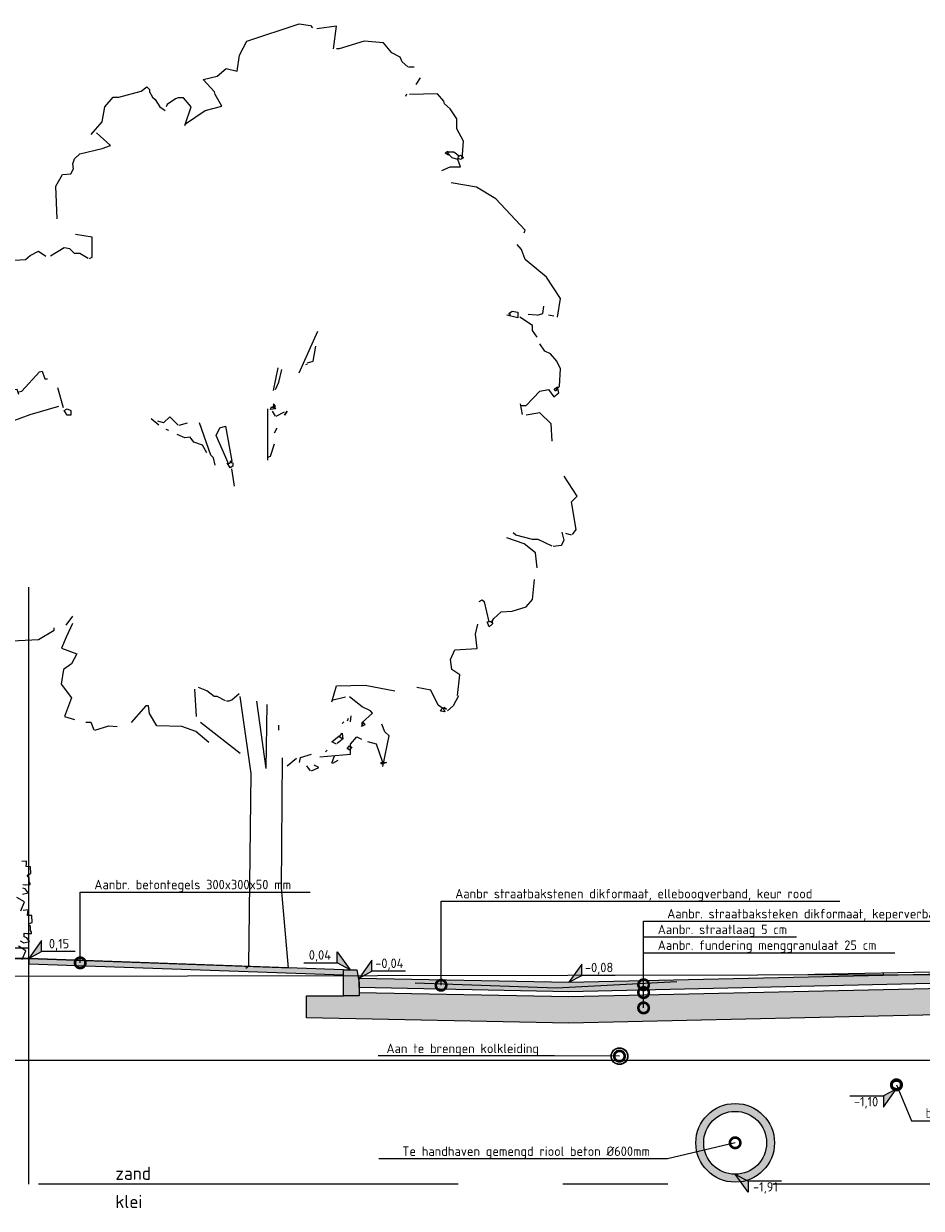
# Model space of a CAD drawing. Header units: metres. Extents: x 92403 to 95147, y 464428 to 465602.
# Tile 106 of 256: x 92429 to 92438, y 465193 to 465205. Entities that reach past the tile are written whole.
import ezdxf
from ezdxf import colors
from ezdxf.entities.mleader import LeaderData, LeaderLine
from ezdxf.enums import TextEntityAlignment as Align
from ezdxf.math import Vec2, Vec3

# ---------------------------------------------------------------- set-up
doc = ezdxf.new("R2010")
doc.units = ezdxf.units.M
for name, pattern in [('AL-NAP_LIJN', [15.25, 12, -1.5, 0.25, -1.5]), ('DASHED', [0.75, 0.5, -0.25]), ('RI-DRAINAGE', [19.2, 6, -1.8, 1.8, -1.8, 2.4, -1.8, 1.8, -1.8]), ('XX-AFBREEK', [7, 4, -1, 1, -1]), ('XX-PROJECTGRENS', [18, 12, -3, 0, -3])]:
    doc.linetypes.add(name, pattern=pattern)
doc.layers.get('0').update_dxf_attribs({"linetype": 'CONTINUOUS'})
for name, color, linetype, lineweight in [('B-WE-GW-GROND-T25', 7, 'CONTINUOUS', 25), ('B-WE-OG-HOOGTELIJN-G', 7, 'CONTINUOUS', 18), ('B-WE-VH-VERHARDING_FUNDERING-A-50', 252, 'CONTINUOUS', 18), ('N-RO-VH-KANTOPSLUITING_OPSLUITBAND-G', 7, 'CONTINUOUS', 5), ('N-WE-RI-DRAINAGE-G', 90, 'RI-DRAINAGE', 35), ('X-XX-AL-AANKLEDING-S', 250, 'CONTINUOUS', 9), ('X-XX-AL-AFBREEKLIJN-G', 7, 'XX-AFBREEK', 18), ('X-XX-AL-DETAIL1-G', 7, 'CONTINUOUS', 18), ('X-XX-AL-DETAIL1-T18', 7, 'CONTINUOUS', 18), ('X-XX-AL-DETAIL3-V', 253, 'CONTINUOUS', 18), ('X-XX-AL-HOOGTELABEL-S', 7, 'CONTINUOUS', 25), ('X-XX-AL-NAP-G', 7, 'AL-NAP_LIJN', 18), ('X-XX-AL-RMB - profiel', 7, 'CONTINUOUS', 9)]:
    doc.layers.add(name, color=color, linetype=linetype, lineweight=lineweight)
for name, color, linetype, lineweight, true_color in [('B-WE-RI-GWA-V', 7, 'CONTINUOUS', 18, 0xff8400), ('N-WE-RI-HWA-V', 7, 'CONTINUOUS', 18, 0x007bff), ('N-WE-VH-VERHARDING_STRAATBAKSTEEN-DIK-ELLEBOOG-A', 7, 'CONTINUOUS', 25, 0xe1bfb7)]:
    doc.layers.add(name, color=color, linetype=linetype, lineweight=lineweight, true_color=true_color)
doc.styles.add('NLCS-ISO', font='NLCS-ISO.ttf')
doc.styles.add('NLCS-ISO-M50-T18', font='NLCS-ISO.ttf', dxfattribs={"height": 0.09})
doc.styles.add('NLCS-ISO-M50-T25', font='NLCS-ISO.ttf', dxfattribs={"height": 0.125})

# ---------------------------------------------------------------- blocks, each defined once
blk = doc.blocks.new('boom 1')
at = {"color": 251, "true_color": 0x636466}
for p, q in [((0.023, 19.566), (1.027, 19.936)), ((1.027, 19.936), (1.24, 19.9)), ((1.24, 19.9), (1.276, 19.846)), ((1.733, 19.884), (1.363, 19.83)), ((1.682, 19.406), (1.733, 19.884)), ((-0.112, 19.267), (0.023, 19.566)), ((2.265, 19.566), (1.787, 19.406)), ((2.635, 19.53), (2.265, 19.566)), ((2.794, 19.317), (2.635, 19.53)), ((-0.157, 18.931), (-0.112, 19.267)), ((1.787, 19.406), (1.733, 19.406)), ((2.951, 19.229), (2.794, 19.317)), ((2.989, 19.124), (2.951, 19.229)), ((-0.54, 18.826), (-0.365, 18.983)), ((-0.365, 18.983), (-0.157, 18.931)), ((3.094, 19.019), (2.989, 19.124)), ((3.11, 19.019), (3.218, 19.019)), ((-0.807, 18.754), (-0.54, 18.826)), ((-0.592, 18.49), (-0.807, 18.754)), ((3.253, 18.646), (3.341, 18.788)), ((-1.988, 18.505), (-1.881, 18.595)), ((-1.881, 18.595), (-1.829, 18.541)), ((-1.829, 18.541), (-1.829, 18.49)), ((-2.679, 18.171), (-2.52, 18.382)), ((-2.52, 18.382), (-2.412, 18.382)), ((-2.412, 18.382), (-1.988, 18.505)), ((-1.829, 18.49), (-1.775, 18.382)), ((-1.775, 18.382), (-1.724, 18.33)), ((-1.724, 18.33), (-1.636, 18.171)), ((-1.336, 18.346), (-1.495, 18.225)), ((-1.284, 18.364), (-1.336, 18.346)), ((-1.179, 18.364), (-1.284, 18.364)), ((-1.035, 18.171), (-1.179, 18.364)), ((-0.578, 18.436), (-0.592, 18.49)), ((-0.453, 18.187), (-0.578, 18.436)), ((3.058, 18.398), (3.076, 18.451)), ((3.659, 18.451), (3.13, 18.436)), ((3.782, 18.292), (3.659, 18.451)), ((-2.733, 17.853), (-2.679, 18.171)), ((-1.636, 18.171), (-1.531, 18.099)), ((-1.495, 18.225), (-1.511, 18.171)), ((-1.159, 17.781), (-1.035, 18.171)), ((-1.141, 17.817), (-0.771, 18.099)), ((-0.771, 18.099), (-0.453, 18.187)), ((3.798, 18.238), (3.782, 18.292)), ((3.904, 18.133), (3.798, 18.238)), ((4.029, 17.922), (3.904, 18.133)), ((-2.943, 17.588), (-2.733, 17.853)), ((4.029, 17.709), (4.029, 17.922)), ((-2.573, 17.357), (-2.838, 17.622)), ((4.155, 17.445), (4.029, 17.709)), ((4.134, 17.075), (4.155, 17.445)), ((-3.262, 17.075), (-3.156, 17.18)), ((-3.156, 17.18), (-2.733, 17.288)), ((-2.733, 17.288), (-2.573, 17.357)), ((3.809, 17.191), (3.852, 17.234)), ((3.87, 17.147), (3.809, 17.191)), ((3.852, 17.234), (3.87, 17.147)), ((3.852, 17.2), (3.87, 17.218)), ((3.942, 17.093), (3.852, 17.2)), ((3.87, 17.218), (3.975, 17.218)), ((3.975, 17.218), (4.083, 17.129)), ((-3.295, 16.969), (-3.262, 17.075)), ((-3.277, 16.864), (-3.295, 16.969)), ((4.047, 17.059), (3.942, 17.093)), ((4.101, 16.9), (4.047, 17.059)), ((4.056, 17.082), (4.063, 17.129)), ((4.101, 17.059), (4.056, 17.082)), ((4.063, 17.129), (4.101, 17.147)), ((4.101, 17.147), (4.155, 17.093)), ((4.155, 17.093), (4.101, 17.059)), ((-3.614, 16.492), (-3.488, 16.739)), ((-3.488, 16.739), (-3.329, 16.756)), ((-3.329, 16.756), (-3.277, 16.864)), ((3.747, 16.828), (3.904, 16.9)), ((3.904, 16.9), (4.101, 16.9)), ((-3.594, 15.804), (-3.614, 16.492)), ((4.404, 16.474), (3.924, 16.564)), ((4.776, 16.227), (4.404, 16.474)), ((5.336, 15.559), (4.776, 16.227)), ((-2.926, 15.416), (-3.242, 15.467)), ((-2.926, 14.992), (-2.926, 15.416)), ((5.318, 15.505), (5.336, 15.559)), ((-3.455, 15.187), (-3.719, 15.01)), ((-3.349, 15.169), (-3.455, 15.187)), ((-3.262, 15.064), (-3.349, 15.169)), ((5.264, 15.151), (5.179, 15.257)), ((5.336, 14.938), (5.264, 15.151)), ((-4.656, 14.761), (-4.513, 14.92)), ((-4.513, 14.92), (-4.194, 14.938)), ((-4.194, 14.938), (-4.109, 15.026)), ((-4.109, 15.026), (-3.95, 15.115)), ((-3.95, 15.115), (-3.807, 15.01)), ((-3.156, 15.064), (-3.262, 15.064)), ((-2.997, 14.958), (-3.156, 15.064)), ((-2.977, 14.958), (-2.926, 14.992)), ((5.744, 14.566), (5.336, 14.938)), ((6.007, 14.111), (5.744, 14.566)), ((5.953, 13.721), (6.007, 14.111)), ((5.02, 13.793), (5.087, 13.846)), ((5.056, 13.768), (5.02, 13.793)), ((5.087, 13.846), (5.193, 13.826)), ((5.193, 13.826), (5.193, 13.703)), ((5.565, 13.757), (5.67, 13.793)), ((5.67, 13.793), (5.688, 13.952)), ((-5.008, 13.649), (-4.99, 13.703)), ((4.982, 13.757), (5.056, 13.768)), ((5.193, 13.703), (4.982, 13.757)), ((5.477, 13.544), (5.231, 13.721)), ((5.549, 13.757), (5.39, 13.775)), ((5.881, 13.741), (5.776, 13.757)), ((1.027, 12.537), (1.381, 13.423)), ((5.477, 13.438), (5.477, 13.544)), ((5.565, 13.297), (5.477, 13.438)), ((-5.167, 13.102), (-5.147, 13.246)), ((-5.147, 13.246), (-5.096, 13.225)), ((1.292, 12.784), (1.345, 13.102)), ((5.708, 12.997), (5.616, 13.154)), ((5.814, 12.943), (5.708, 12.997)), ((5.935, 12.784), (5.814, 12.943)), ((-5.36, 12.591), (-5.201, 12.696)), ((-5.201, 12.696), (-5.114, 12.837)), ((1.153, 12.716), (1.186, 12.732)), ((1.186, 12.75), (1.292, 12.784)), ((6.007, 12.624), (5.935, 12.784)), ((-5.378, 12.468), (-5.412, 12.624)), ((-5.291, 12.308), (-5.378, 12.468)), ((-4.266, 12.149), (-3.93, 12.557)), ((-3.93, 12.557), (-3.878, 12.573)), ((-3.878, 12.573), (-3.825, 12.414)), ((0.532, 12.167), (0.623, 12.645)), ((0.639, 12.344), (0.691, 12.609)), ((5.989, 12.255), (6.007, 12.624)), ((-5.147, 12.167), (-5.291, 12.308)), ((-3.825, 12.414), (-3.773, 12.414)), ((-3.473, 11.797), (-3.578, 12.221)), ((0.57, 12.187), (0.639, 12.344)), ((5.89, 12.194), (5.953, 12.239)), ((5.953, 12.239), (5.919, 12.149)), ((5.953, 12.221), (5.989, 12.255)), ((5.973, 12.116), (5.953, 12.221)), ((-4.354, 12.187), (-5.147, 12.167)), ((-4.32, 12.08), (-4.354, 12.187)), ((-4.32, 12.133), (-4.266, 12.149)), ((5.352, 11.849), (5.616, 12.149)), ((5.616, 12.149), (5.776, 12.187)), ((5.776, 12.187), (5.881, 12.028)), ((5.881, 12.028), (5.973, 12.116)), ((5.919, 12.149), (5.89, 12.194)), ((-4.103, 11.658), (-3.56, 11.831)), ((-3.455, 11.743), (-3.401, 11.779)), ((-3.401, 11.779), (-3.333, 11.737)), ((0.426, 10.685), (0.426, 11.779)), ((0.48, 11.764), (0.498, 11.815)), ((0.57, 11.779), (0.48, 11.764)), ((0.498, 11.815), (0.516, 11.797)), ((0.516, 11.797), (0.543, 11.842)), ((0.532, 11.885), (0.532, 11.799)), ((0.57, 11.831), (0.532, 11.885)), ((0.532, 11.799), (0.57, 11.831)), ((0.543, 11.842), (0.57, 11.779)), ((5.285, 11.656), (5.247, 11.885)), ((5.247, 11.849), (5.352, 11.849)), ((-4.618, 11.443), (-4.103, 11.658)), ((-3.401, 11.638), (-3.455, 11.743)), ((-3.329, 11.638), (-3.401, 11.638)), ((-3.333, 11.737), (-3.329, 11.638)), ((-1.654, 11.427), (-1.796, 11.566)), ((-1.444, 11.604), (-1.565, 11.479)), ((-1.284, 11.427), (-1.444, 11.604)), ((0.57, 11.62), (0.516, 11.725)), ((0.585, 11.62), (0.745, 11.71)), ((0.796, 11.725), (0.745, 11.638)), ((0.745, 11.638), (0.796, 11.725)), ((5.616, 11.692), (5.352, 11.638)), ((5.829, 11.461), (5.616, 11.692)), ((-4.638, 11.389), (-4.618, 11.443)), ((-1.565, 11.479), (-1.67, 11.515)), ((-1.459, 11.32), (-1.511, 11.335)), ((-1.264, 11.427), (-1.107, 11.479)), ((-0.663, 10.791), (-0.876, 11.479)), ((-0.558, 11.214), (-0.486, 11.373)), ((-0.486, 11.373), (-0.381, 11.407)), ((-0.381, 11.407), (-0.262, 10.667)), ((0.552, 11.268), (0.603, 11.373)), ((5.847, 11.091), (5.829, 11.461)), ((-5.484, 10.542), (-4.883, 11.071)), ((-4.883, 11.071), (-4.777, 11.037)), ((-1.159, 11.163), (-1.3, 11.23)), ((-1.053, 11.176), (-1.159, 11.163)), ((-0.982, 11.071), (-1.053, 11.176)), ((-0.822, 11.004), (-0.982, 11.071)), ((-0.327, 10.631), (-0.558, 11.214)), ((-0.735, 10.844), (-0.822, 11.004)), ((0.48, 10.773), (0.552, 11.037)), ((-0.612, 10.739), (-0.663, 10.791)), ((-0.578, 10.58), (-0.612, 10.739)), ((-0.347, 10.631), (-0.327, 10.613)), ((-0.293, 10.526), (-0.347, 10.631)), ((-0.327, 10.613), (-0.291, 10.636)), ((-0.262, 10.647), (-0.293, 10.667)), ((-0.293, 10.667), (-0.262, 10.647)), ((-0.291, 10.636), (-0.244, 10.631)), ((-0.244, 10.631), (-0.244, 10.56)), ((0.426, 10.755), (0.48, 10.773)), ((-5.571, 10.331), (-5.484, 10.542)), ((-0.244, 10.56), (-0.293, 10.526)), ((-0.208, 10.138), (-0.262, 10.508)), ((-5.768, 10.138), (-5.571, 10.331)), ((6.325, 9.925), (6.078, 10.349)), ((-5.537, 9.838), (-5.768, 10.138)), ((-5.555, 9.676), (-5.663, 9.73)), ((-5.484, 9.73), (-5.537, 9.838)), ((-5.484, 9.676), (-5.484, 9.73)), ((6.217, 9.802), (6.325, 9.925)), ((6.305, 9.219), (6.217, 9.802)), ((-5.609, 9.555), (-5.679, 9.661)), ((5.316, 8.919), (4.982, 9.044)), ((5.159, 9.096), (5.107, 9.147)), ((5.477, 9.008), (5.159, 9.096)), ((6.078, 8.99), (6.04, 9.165)), ((6.217, 9.096), (6.112, 9.131)), ((6.237, 9.113), (6.305, 9.219)), ((5.529, 8.726), (5.316, 8.919)), ((5.583, 9.008), (5.477, 9.008)), ((5.847, 8.869), (5.583, 9.008)), ((5.865, 8.869), (6.024, 8.885)), ((6.024, 8.885), (6.078, 8.99)), ((-5.255, 8.672), (-5.571, 8.656)), ((-5.36, 8.499), (-5.255, 8.672)), ((5.565, 8.407), (5.529, 8.726)), ((-5.537, 8.302), (-5.466, 8.461)), ((-5.466, 8.461), (-5.412, 8.479)), ((-5.45, 8.091), (-5.537, 8.302)), ((5.477, 7.739), (5.511, 8.163)), ((-5.45, 7.827), (-5.45, 8.091)), ((-5.235, 7.571), (-5.45, 7.827)), ((4.507, 7.719), (4.453, 7.685)), ((4.558, 7.685), (4.507, 7.719)), ((4.648, 7.262), (4.558, 7.685)), ((5.352, 7.58), (5.477, 7.739)), ((-5.008, 7.367), (-5.235, 7.571)), ((4.735, 7.331), (4.877, 7.475)), ((4.877, 7.475), (5.087, 7.49)), ((5.087, 7.49), (5.352, 7.58)), ((-4.795, 7.226), (-5.008, 7.367)), ((-3.421, 7.19), (-3.295, 7.383)), ((4.612, 7.262), (4.702, 7.277)), ((4.648, 7.156), (4.612, 7.262)), ((4.684, 7.244), (4.735, 7.331)), ((4.702, 7.277), (4.708, 7.224)), ((-4.903, 7.085), (-4.795, 7.226)), ((-4.867, 6.997), (-4.903, 7.085)), ((-3.95, 6.892), (-3.647, 7.085)), ((-3.647, 7.085), (-3.647, 7.138)), ((4.708, 7.224), (4.648, 7.156)), ((-4.656, 6.908), (-4.867, 6.997)), ((-4.602, 6.854), (-4.656, 6.908)), ((-4.585, 6.854), (-3.95, 6.892)), ((1.646, 5.571), (1.736, 5.907)), ((1.736, 5.907), (2.285, 5.919)), ((2.285, 5.919), (2.848, 5.8)), ((-0.931, 5.255), (-0.965, 5.835)), ((-0.738, 5.802), (-0.895, 5.871)), ((-0.595, 5.678), (-0.738, 5.802)), ((-0.541, 5.678), (-0.595, 5.678)), ((-0.382, 5.586), (-0.541, 5.678)), ((-0.258, 5.607), (-0.117, 5.746)), ((0.108, 4.049), (-0.101, 5.681)), ((1.646, 5.605), (1.91, 5.677)), ((2.226, 5.464), (1.982, 5.677)), ((3.536, 5.816), (3.271, 5.869)), ((3.675, 5.499), (3.536, 5.816)), ((4.065, 5.694), (3.96, 5.484)), ((-1.902, 5.481), (-2.182, 5.129)), ((-1.848, 5.481), (-1.902, 5.481)), ((-1.83, 5.322), (-1.848, 5.481)), ((-0.364, 5.586), (-0.31, 5.586)), ((-0.31, 5.586), (-0.258, 5.607)), ((0.393, 4.154), (0.215, 5.585)), ((0.393, 4.154), (0.417, 5.508)), ((2.386, 5.376), (2.226, 5.464)), ((3.782, 5.412), (3.675, 5.499)), ((3.735, 5.39), (3.767, 5.446)), ((3.767, 5.446), (3.8, 5.358)), ((3.834, 5.412), (3.782, 5.446)), ((3.782, 5.446), (3.834, 5.412)), ((3.96, 5.484), (3.852, 5.376)), ((-1.691, 5.057), (-1.83, 5.322)), ((1.946, 5.165), (1.962, 5.219)), ((2, 5.147), (2.016, 5.271)), ((2.226, 5.127), (2.424, 5.325)), ((2.424, 5.325), (2.386, 5.376)), ((3.717, 5.367), (3.735, 5.39)), ((3.8, 5.358), (3.717, 5.367)), ((-2.942, 5.129), (-3.047, 5.129)), ((-2.888, 4.97), (-2.942, 5.129)), ((-2.872, 4.97), (-2.608, 5.057)), ((-2.608, 5.057), (-2.449, 5.042)), ((-1.213, 5.042), (-1.691, 5.057)), ((-0.949, 4.936), (-1.213, 5.042)), ((-0.101, 4.474), (-0.859, 5.129)), ((0.639, 4.968), (0.639, 5.073)), ((1.841, 5.112), (1.877, 5.147)), ((2.276, 5.078), (2.213, 5.042)), ((2.213, 5.042), (2.231, 5.071)), ((2.226, 5.076), (2.226, 5.127)), ((2.231, 5.071), (2.247, 5.127)), ((2.247, 5.127), (2.276, 5.078)), ((2.655, 4.934), (2.601, 5.094)), ((-0.7, 4.705), (-0.949, 4.936)), ((1.646, 4.724), (1.789, 4.847)), ((1.751, 4.69), (1.841, 4.775)), ((1.803, 4.856), (1.841, 4.901)), ((1.805, 4.811), (1.803, 4.856)), ((1.857, 4.775), (1.805, 4.811)), ((1.841, 4.901), (1.857, 4.775)), ((2, 4.67), (2.121, 4.829)), ((2.121, 4.829), (2.213, 4.775)), ((2.617, 4.195), (2.742, 4.847)), ((2.742, 4.847), (2.655, 4.934)), ((1.558, 4.547), (1.525, 4.511)), ((1.525, 4.511), (1.558, 4.547)), ((1.736, 4.67), (1.646, 4.724)), ((1.942, 4.578), (1.982, 4.636)), ((1.982, 4.547), (1.942, 4.578)), ((1.982, 4.636), (2.02, 4.598)), ((2.031, 4.614), (1.982, 4.547)), ((2, 4.459), (2, 4.67)), ((2.02, 4.598), (2.031, 4.614)), ((2.496, 4.67), (2.334, 4.724)), ((2.617, 4.282), (2.496, 4.67)), ((0.684, 1.629), (0.709, 4.383)), ((0.798, 4.21), (0.976, 4.372)), ((1.029, 4.282), (1.047, 4.387)), ((1.047, 4.387), (1.26, 4.459)), ((1.417, 4.405), (2, 4.459)), ((1.646, 4.266), (1.697, 4.423)), ((1.664, 4.266), (1.769, 4.334)), ((1.24, 4.103), (1.168, 4.21)), ((1.26, 4.103), (1.399, 4.174)), ((1.399, 4.174), (1.312, 4.228)), ((2.583, 4.282), (2.688, 4.282)), ((2.601, 4.246), (2.583, 4.282)), ((2.688, 4.282), (2.601, 4.246)), ((0.062, -0.023), (0.108, 4.049)), ((0.818, -0.077), (0.684, 1.629)), ((0.009, -0.077), (0.062, -0.023))]:
    blk.add_line(p, q, dxfattribs=at)
at = {"color": 251, "true_color": 0x636466, "flags": 128}
for points in [[(-3.296, 7.225), (-3.418, 6.938), (-3.506, 6.706), (-3.218, 6.584), (-3.318, 6.374), (-3.473, 6.253), (-3.517, 5.943), (-3.318, 5.656), (-3.451, 5.258), (-3.263, 5.192)], [(4.045, 5.7), (4.09, 6.142), (3.935, 6.253), (3.913, 6.463), (3.99, 6.672), (4.421, 6.695), (4.388, 7.004), (4.432, 7.214)]]:
    blk.add_lwpolyline(points, dxfattribs=at)
blk = doc.blocks.new('SAL-HOOGTELABEL_02-SO')
for p, q in [((2.46, 3.44), (0, 0)), ((2.46, 1.31), (2.46, 3.44)), ((0, 0), (2.46, 1.31)), ((8.84, 1.31), (2.46, 1.31))]:
    blk.add_line(p, q)
blk.add_solid([(2.46, 3.44), (0, 0), (2.46, 1.31)])
at = {"style": 'NLCS-ISO'}
blk.add_attdef('...', text='', height=1.8, dxfattribs=at).set_placement((5.77, 2.62), align=Align.MIDDLE)
blk = doc.blocks.new('_DotSmall')
at = {"const_width": 0.5}
blk.add_lwpolyline([(-0.0625, 0, 1), (0.0625, 0, 1)], format="xyb", close=True, dxfattribs=at)

msp = doc.modelspace()

# ---------------------------------------------------------------- hatches: boundary and pattern name
at = {"layer": 'B-WE-RI-GWA-V'}
h = msp.add_hatch(color=256, dxfattribs=at)
h.dxf.hatch_style = 1
edge = h.paths.add_edge_path()
edge.add_arc((92435.877834, 465193.858123), 0.375, 0, 360)
edge = h.paths.add_edge_path(flags=16)
edge.add_arc((92435.877834, 465193.858123), 0.3, 0, 360)
at = {"layer": 'B-WE-VH-VERHARDING_FUNDERING-A-50'}
h = msp.add_hatch(dxfattribs=at)
h.set_pattern_fill('AVH-FUNDERING_GRANULAAT', color=256, scale=0.03, pattern_type=2)
h.set_pattern_definition([(0, (0.285, 0.192), (0, 0.3), [0, -0.3]), (0, (0.288, 0.087), (0, 0.3), [0, -0.3]), (0, (0.297, 0.249), (0, 0.3), [0, -0.3]), (338.1986, (0.141, 0.156), (0.900000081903, -0.29999997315), [0.0323109, -1.5832386]), (216.8699, (0.171, 0.144), (0.899999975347, 0.600000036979), [0.015, -1.485]), (130.6013, (0.159, 0.135), (1.5000001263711, -1.7999997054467), [0.0276585, -2.7382047]), (206.5651, (0.06, 0.099), (-0.299999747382, -0.30000039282), [0.0067083, -0.6641121]), (326.3099, (0.054, 0.096), (0.599999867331, -0.300000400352), [0.0108168, -1.0708488]), (108.4349, (0.063, 0.09), (-0.299999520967, 0.600000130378), [0.0094869, -0.9391965]), (225, (0.252, 0.069), (-5e-17, -0.30000009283), [0.0127278, -0.4115361]), (0, (0.243, 0.06), (0.3, 0.3), [0.018, -0.282]), (135, (0.261, 0.06), (-0.30000009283, 3e-17), [0.0127278, -0.4115361]), (251.5651, (0.216, 0.261), (0.299999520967, 0.600000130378), [0.0094869, -0.9391965]), (0, (0.213, 0.252), (0.3, 0.3), [0.015, -0.285]), (143.1301, (0.228, 0.252), (-0.899999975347, 0.600000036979), [0.015, -1.485]), (213.6901, (0.057, 0.264), (0.599999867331, 0.300000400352), [0.0108168, -1.0708488]), (341.5651, (0.048, 0.258), (-0.600000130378, 0.299999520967), [0.0189738, -0.9297096]), (126.8699, (0.066, 0.252), (0.600000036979, -0.899999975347), [0.015, -1.485]), (0, (0.144, 0.252), (0, 0.3), [0, -0.3]), (0, (0.063, 0.174), (0, 0.3), [0, -0.3]), (0, (0.147, 0.063), (0, 0.3), [0, -0.3]), (0, (0.228, 0.156), (0, 0.3), [0, -0.3]), (0, (0.141, 0.207), (0, 0.3), [0, -0.3]), (0, (0.075, 0.216), (0, 0.3), [0, -0.3]), (0, (0.102, 0.198), (0, 0.3), [0, -0.3]), (0, (0.09, 0.126), (0, 0.3), [0, -0.3]), (0, (0.018, 0.138), (0, 0.3), [0, -0.3]), (0, (0.021, 0.207), (0, 0.3), [0, -0.3]), (0, (0.012, 0.273), (0, 0.3), [0, -0.3]), (0, (0.105, 0.285), (0, 0.3), [0, -0.3]), (0, (0.171, 0.297), (0, 0.3), [0, -0.3]), (0, (0.276, 0.285), (0, 0.3), [0, -0.3]), (0, (0.204, 0.192), (0, 0.3), [0, -0.3]), (0, (0.174, 0.246), (0, 0.3), [0, -0.3]), (0, (0.198, 0.102), (0, 0.3), [0, -0.3]), (0, (0.108, 0.087), (0, 0.3), [0, -0.3]), (0, (0.198, 0.021), (0, 0.3), [0, -0.3]), (0, (0.099, 0.039), (0, 0.3), [0, -0.3]), (0, (0.003, 0.03), (0, 0.3), [0, -0.3]), (0, (0.039, 0.015), (0, 0.3), [0, -0.3]), (0, (0.042, 0.057), (0, 0.3), [0, -0.3]), (0, (0.243, 0.009), (0, 0.3), [0, -0.3]), (0, (0.279, 0.132), (0, 0.3), [0, -0.3]), (0, (0.264, 0.222), (0, 0.3), [0, -0.3]), (0, (0.126, 0.006), (0, 0.3), [0, -0.3])])
h.paths.add_polyline_path([(92438.791918, 465195.100732), (92438.791918, 465195.269908), (92438.737007, 465195.269908), (92438.487007, 465195.269908), (92438.292016, 465195.269908), (92438.292007, 465195.314908), (92438.292007, 465195.339417), (92434.292886, 465195.248386), (92432.291918, 465195.288405), (92432.291918, 465195.258433), (92432.141918, 465195.258433), (92431.791918, 465195.258433), (92431.791918, 465195.048355), (92434.293232, 465194.998329)])
at = {"layer": 'N-WE-RI-DRAINAGE-G'}
h = msp.add_hatch(dxfattribs=at)
h.set_pattern_fill('AVH-FUNDERING_GRANULAAT', color=256, pattern_type=2)
h.set_pattern_definition([(0, (9.5, 9.095), (0, 10), [0, -10]), (0, (9.6, 5.595), (0, 10), [0, -10]), (0, (9.9, 10.995), (0, 10), [0, -10]), (338.1986, (4.7, 7.8945), (30.00000273, -9.999999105), [1.07703, -52.77462]), (216.8699, (5.7, 7.4945), (29.999999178, 20.000001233), [0.5, -49.5]), (130.6013, (5.3, 7.1945), (50.0000042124, -59.9999901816), [0.92195, -91.27349]), (206.5651, (2, 5.9945), (-9.99999158, -10.000013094), [0.22361, -22.13707]), (326.3099, (1.8, 5.8945), (19.999995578, -10.000013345), [0.36056, -35.69496]), (108.4349, (2.1, 5.6945), (-9.999984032, 20.000004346), [0.31623, -31.30655]), (225, (8.4, 4.9945), (-2e-15, -10.00000309), [0.42426, -13.71787]), (0, (8.1, 4.695), (10, 10), [0.6, -9.4]), (135, (8.7, 4.6945), (-10.00000309, 9e-16), [0.42426, -13.71787]), (251.5651, (7.2, 11.3945), (9.999984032, 20.000004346), [0.31623, -31.30655]), (0, (7.1, 11.095), (10, 10), [0.5, -9.5]), (143.1301, (7.6, 11.0945), (-29.999999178, 20.000001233), [0.5, -49.5]), (213.6901, (1.9, 11.4945), (19.999995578, 10.000013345), [0.36056, -35.69496]), (341.5651, (1.6, 11.2945), (-20.000004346, 9.999984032), [0.63246, -30.99032]), (126.8699, (2.2, 11.0945), (20.000001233, -29.999999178), [0.5, -49.5]), (0, (4.8, 11.095), (0, 10), [0, -10]), (0, (2.1, 8.495), (0, 10), [0, -10]), (0, (4.9, 4.795), (0, 10), [0, -10]), (0, (7.6, 7.895), (0, 10), [0, -10]), (0, (4.7, 9.595), (0, 10), [0, -10]), (0, (2.5, 9.895), (0, 10), [0, -10]), (0, (3.4, 9.295), (0, 10), [0, -10]), (0, (3, 6.895), (0, 10), [0, -10]), (0, (0.6, 7.295), (0, 10), [0, -10]), (0, (0.7, 9.595), (0, 10), [0, -10]), (0, (0.4, 11.795), (0, 10), [0, -10]), (0, (3.5, 12.195), (0, 10), [0, -10]), (0, (5.7, 12.595), (0, 10), [0, -10]), (0, (9.2, 12.195), (0, 10), [0, -10]), (0, (6.8, 9.095), (0, 10), [0, -10]), (0, (5.8, 10.895), (0, 10), [0, -10]), (0, (6.6, 6.095), (0, 10), [0, -10]), (0, (3.6, 5.595), (0, 10), [0, -10]), (0, (6.6, 3.395), (0, 10), [0, -10]), (0, (3.3, 3.995), (0, 10), [0, -10]), (0, (0.1, 3.695), (0, 10), [0, -10]), (0, (1.3, 3.195), (0, 10), [0, -10]), (0, (1.4, 4.595), (0, 10), [0, -10]), (0, (8.1, 2.995), (0, 10), [0, -10]), (0, (9.3, 7.095), (0, 10), [0, -10]), (0, (8.8, 10.095), (0, 10), [0, -10]), (0, (4.2, 2.895), (0, 10), [0, -10])])
h.paths.add_polyline_path([(92437.375798, 465194.41088, 1), (92437.455798, 465194.41088, 1)])
at = {"layer": 'N-WE-RI-HWA-V'}
h = msp.add_hatch(color=256, dxfattribs=at)
h.dxf.hatch_style = 1
edge = h.paths.add_edge_path()
edge.add_arc((92434.774679, 465194.684526), 0.08, 0, 360)
edge = h.paths.add_edge_path(flags=16)
edge.add_arc((92434.774679, 465194.684526), 0.07619, 0, 360)
at = {"layer": 'N-WE-VH-VERHARDING_STRAATBAKSTEEN-DIK-ELLEBOOG-A', "lineweight": 0, "ltscale": 1}
h = msp.add_hatch(color=256, dxfattribs=at)
h.dxf.hatch_style = 1
h.paths.add_polyline_path([(92438.291918, 465195.389428), (92438.291918, 465195.460677), (92437.394509, 465195.459069), (92434.291918, 465195.388433), (92432.291918, 465195.428433), (92432.291918, 465195.338415), (92434.292817, 465195.298397)])
at = {"layer": 'X-XX-AL-DETAIL3-V'}
h = msp.add_hatch(color=254, dxfattribs=at)
h.dxf.hatch_style = 1
h.paths.add_polyline_path([(92432.141918, 465195.508433), (92429.142167, 465195.6155), (92429.142167, 465195.565468), (92432.141918, 465195.458401)])
at = {"layer": 'X-XX-AL-RMB - profiel', "true_color": 0x717384}
h = msp.add_hatch(color=8, dxfattribs=at)
h.dxf.hatch_style = 1
h.paths.add_polyline_path([(92432.291918, 465195.258433), (92432.141918, 465195.258433), (92432.141918, 465195.508433), (92432.271918, 465195.508433), (92432.291918, 465195.383433)])

# ---------------------------------------------------------------- linework, layer by layer
at = {"layer": 'B-WE-OG-HOOGTELIJN-G', "color": 1, "linetype": 'DASHED', "ltscale": 5, "flags": 128}
msp.add_lwpolyline([(92429.142167, 465195.6155), (92432.168067, 465195.5075), (92432.251421, 465195.4975), (92432.291918, 465195.4015), (92434.173484, 465195.3345), (92436.637849, 465195.4655), (92438.371853, 465195.4995), (92438.420863, 465195.6205), (92438.541283, 465195.6225), (92438.834192, 465195.6375), (92444.663873, 465195.5775), (92444.983454, 465195.5765), (92445.087938, 465195.5725), (92445.138148, 465195.4345), (92447.979309, 465195.4095), (92451.166836, 465195.3495), (92451.205111, 465195.4205), (92451.30552, 465195.4315), (92454.236302, 465195.4845)], dxfattribs=at)
at = {"layer": 'N-RO-VH-KANTOPSLUITING_OPSLUITBAND-G', "flags": 128}
msp.add_lwpolyline([(92437.291918, 465195.456733), (92437.291918, 465195.4795)], dxfattribs=at)
at = {"layer": 'N-WE-RI-DRAINAGE-G'}
msp.add_circle((92437.415798, 465194.41088), 0.04, dxfattribs=at)
at = {"layer": 'X-XX-AL-AANKLEDING-S', "color": 251}
for points in [[(92429.086602, 465196.322226), (92429.112089, 465196.319266), (92429.114154, 465196.319026), (92429.154383, 465196.31991), (92429.154149, 465196.33055), (92429.146441, 465196.347608), (92429.145191, 465196.386024), (92429.125748, 465196.399933), (92429.13594, 465196.413516), (92429.162676, 465196.424703), (92429.159416, 465196.489653), (92429.118138, 465196.491383), (92429.119348, 465196.520269), (92429.12219, 465196.544635), (92429.074612, 465196.538772)], [(92429.067618, 465196.071472), (92429.10142, 465196.154532), (92429.029886, 465196.197596)], [(92429.082987, 465196.229887), (92429.137586, 465196.24179), (92429.109458, 465196.27806), (92429.085112, 465196.286674)], [(92429.058942, 465195.784533), (92429.096087, 465195.764988), (92429.150686, 465195.776891), (92429.122558, 465195.813161), (92429.098213, 465195.821775), (92429.099703, 465195.857327), (92429.125189, 465195.854367), (92429.127254, 465195.854127), (92429.167483, 465195.85501), (92429.16725, 465195.865651), (92429.159542, 465195.882709), (92429.158291, 465195.921125), (92429.138848, 465195.935033), (92429.14904, 465195.948616), (92429.175776, 465195.959804), (92429.172516, 465196.024754), (92429.131238, 465196.026483), (92429.132448, 465196.055369), (92429.13529, 465196.079735), (92429.087712, 465196.073873)], [(92429.080719, 465195.606573), (92429.114521, 465195.689633), (92429.042986, 465195.732697)]]:
    msp.add_lwpolyline(points, dxfattribs=at)
at = {"layer": 'X-XX-AL-AFBREEKLIJN-G', "color": 251, "flags": 128}
msp.add_lwpolyline([(92454.236302, 465193.4645), (92429.142167, 465193.4645)], dxfattribs=at)
at = {"layer": 'X-XX-AL-DETAIL1-G'}
for centre, radius in [((92434.774679, 465194.684526), 0.08), ((92434.774679, 465194.684526), 0.07619), ((92435.877834, 465193.858123), 0.375), ((92435.877834, 465193.858123), 0.3)]:
    msp.add_circle(centre, radius, dxfattribs=at)
at = {"layer": 'X-XX-AL-NAP-G', "color": 142, "flags": 128}
for points in [[(92454.736301, 465195.49014), (92428.042167, 465195.442312)], [(92454.736302, 465194.642312), (92428.042167, 465194.642312)]]:
    msp.add_lwpolyline(points, dxfattribs=at)
at = {"layer": 'X-XX-AL-RMB - profiel'}
for p, q in [((92429.142167, 465195.6155), (92428.642167, 465195.6155)), ((92429.142167, 465195.5355), (92429.142167, 465195.6155))]:
    msp.add_line(p, q, dxfattribs=at)
at = {"layer": 'X-XX-AL-RMB - profiel', "color": 150, "linetype": 'XX-PROJECTGRENS', "true_color": 0x0078f0, "flags": 128}
msp.add_lwpolyline([(92429.142167, 465193.4645), (92429.142167, 465199.155755)], dxfattribs=at)
at = {"layer": 'X-XX-AL-RMB - profiel', "flags": 128}
for points in [[(92429.142167, 465195.7155), (92428.642167, 465195.7155), (92428.642167, 465195.6155), (92429.142167, 465195.6155)], [(92432.141918, 465195.508433), (92429.142167, 465195.6155), (92429.142167, 465195.565468), (92432.141918, 465195.458401)], [(92438.291918, 465195.389428), (92434.292817, 465195.298397), (92432.291918, 465195.338415), (92432.291918, 465195.428433), (92434.291918, 465195.388433), (92438.291918, 465195.4795)]]:
    msp.add_lwpolyline(points, close=True, dxfattribs=at)
at = {"layer": 'X-XX-AL-RMB - profiel'}
msp.add_lwpolyline([(92432.291918, 465195.258433), (92432.141918, 465195.258433), (92432.141918, 465195.508433), (92432.271918, 465195.508433), (92432.291918, 465195.383433)], close=True, dxfattribs=at)
msp.add_lwpolyline([(92438.292007, 465195.339417), (92434.292886, 465195.248386), (92432.291918, 465195.288405)], dxfattribs=at)
at = {"layer": 'X-XX-AL-RMB - profiel', "flags": 128}
msp.add_lwpolyline([(92438.737007, 465195.269908), (92438.791918, 465195.269908), (92438.791918, 465195.100732), (92434.293232, 465194.998329), (92431.791918, 465195.048355), (92431.791918, 465195.258433), (92432.141918, 465195.258433)], dxfattribs=at)

# ---------------------------------------------------------------- block references
at = {"layer": 'X-XX-AL-AANKLEDING-S', "color": 251, "true_color": 0x636466, "xscale": 0.5, "yscale": 0.45, "zscale": 0.4}
msp.add_blockref('boom 1', (92431.208597, 465195.556899), dxfattribs=at)
at = {"layer": 'X-XX-AL-HOOGTELABEL-S', "xscale": 0.05000000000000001, "yscale": 0.05000000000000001, "zscale": 0.05000000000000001}
for p, values in [((92429.142167, 465195.6155), {'...': '0,15'}), ((92432.291918, 465195.428433), {'...': '-0,04'}), ((92434.291918, 465195.388433), {'...': '-0,08'})]:
    msp.add_blockref('SAL-HOOGTELABEL_02-SO', p, dxfattribs=at).add_auto_attribs(values)
at = {"layer": 'X-XX-AL-HOOGTELABEL-S'}
ref = msp.add_blockref('SAL-HOOGTELABEL_02-SO', (92432.206918, 465195.508433), dxfattribs=dict(at, xscale=-0.05000000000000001, yscale=0.05000000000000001, zscale=0.05000000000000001))
ref.add_attrib('...', '0,04', dxfattribs={"layer": '0', "height": 0.09, "style": 'NLCS-ISO'}).set_placement((92431.91828, 465195.639196), align=Align.MIDDLE)
ref = msp.add_blockref('SAL-HOOGTELABEL_02-SO', (92437.41425, 465194.37091), dxfattribs=dict(at, xscale=0.05000000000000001, yscale=0.05000000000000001, zscale=0.05000000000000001, rotation=180))
ref.add_attrib('...', '-1,10', dxfattribs={"layer": '0', "height": 0.09, "style": 'NLCS-ISO'}).set_placement((92437.125613, 465194.240147), align=Align.MIDDLE)
ref = msp.add_blockref('SAL-HOOGTELABEL_02-SO', (92435.877834, 465193.558123), dxfattribs=dict(at, xscale=-0.05000000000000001, yscale=0.05, zscale=0.05, rotation=180))
ref.add_attrib('...', '-1,91', dxfattribs={"layer": '0', "height": 0.09, "style": 'NLCS-ISO'}).set_placement((92436.166472, 465193.42736), align=Align.MIDDLE)

# ---------------------------------------------------------------- texts
at = {"layer": 'B-WE-GW-GROND-T25', "char_height": 0.125, "attachment_point": 1, "style": 'NLCS-ISO-M50-T25'}
for s, insert in [('zand', (92429.96874, 465193.630066)), ('klei', (92429.96874, 465193.360973))]:
    msp.add_mtext_dynamic_manual_height_columns(s, width=0.93506957, gutter_width=0.9, heights=[0], dxfattribs=dict(at, insert=insert))

# ---------------------------------------------------------------- leaders
at = {"layer": 'X-XX-AL-DETAIL1-T18'}
ml = msp.add_multileader_mtext('Standard', dxfattribs=at)
ml.set_content('{\\C256;Aanbr. betontegels 300x300x50 mm}', color=10, style='NLCS-ISO-M50-T18')
ml.set_leader_properties(color=256, lineweight=-1)
ml.set_arrow_properties(name='DOTSMALL')
ml.build(insert=Vec2(0, 0))
ml.multileader.update_dxf_attribs({"text_left_attachment_type": 5, "text_right_attachment_type": 5, "dogleg_length": 0.09, "arrow_head_size": 0.2})
ctx = ml.context
ctx.base_point, ctx.char_height, ctx.arrow_head_size, ctx.landing_gap_size, ctx.plane_origin = Vec3(92429.722725, 465196.248642), 0.09, 0.2, 0.045, Vec3(92429.632725, 465196.473613)
ctx.left_attachment, ctx.right_attachment = 5, 5
notes = []
notes.append((ctx, [(0, (1, 1, 0), (92429.632725, 465196.248642), (1, 0), 0.09, [(0, [(92429.632725, 465195.573769)], 0, [])])]))
ctx.mtext.insert, ctx.mtext.flow_direction = Vec3(92429.767725, 465196.365642), 5
ml = msp.add_multileader_mtext('Standard', dxfattribs=at)
ml.set_content('{\\C256;Aanbr straatbakstenen dikformaat, elleboogverband, keur rood}', color=10, style='NLCS-ISO-M50-T18')
ml.set_leader_properties(color=256, lineweight=-1)
ml.set_arrow_properties(name='DOTSMALL')
ml.build(insert=Vec2(0, 0))
ml.multileader.update_dxf_attribs({"text_left_attachment_type": 5, "text_right_attachment_type": 5, "dogleg_length": 0.09, "arrow_head_size": 0.2})
ctx = ml.context
ctx.base_point, ctx.char_height, ctx.arrow_head_size, ctx.landing_gap_size, ctx.plane_origin = Vec3(92433.16354, 465196.16175), 0.09, 0.2, 0.045, Vec3(92433.07354, 465196.260191)
ctx.left_attachment, ctx.right_attachment = 5, 5
notes.append((ctx, [(0, (1, 1, 0), (92433.07354, 465196.16175), (1, 0), 0.09, [(0, [(92433.07354, 465195.360347)], 0, [])])]))
ctx.mtext.insert, ctx.mtext.flow_direction = Vec3(92433.20854, 465196.27875), 5
ml = msp.add_multileader_mtext('Standard', dxfattribs=at)
ml.set_content('\\pxi-3,l4,t4;{\\C256;Aanbr. straatbaksteken dikformaat, keperverband, kleur rood}', color=10, style='NLCS-ISO-M50-T18')
ml.set_leader_properties(color=256, lineweight=-1)
ml.set_arrow_properties(name='DOTSMALL')
ml.build(insert=Vec2(0, 0))
ml.multileader.update_dxf_attribs({"text_left_attachment_type": 5, "text_right_attachment_type": 5, "dogleg_length": 0.09, "arrow_head_size": 0.2})
ctx = ml.context
ctx.base_point, ctx.char_height, ctx.arrow_head_size, ctx.landing_gap_size, ctx.plane_origin = Vec3(92435.095037, 465195.970525), 0.09, 0.2, 0.045, Vec3(92435.005037, 465195.308425)
ctx.left_attachment, ctx.right_attachment = 5, 5
notes.append((ctx, [(0, (1, 1, 0), (92435.005037, 465195.970525), (1, 0), 0.09, [(0, [(92435.005037, 465195.365402)], 0, [])])]))
ctx.mtext.insert, ctx.mtext.flow_direction = Vec3(92435.140037, 465196.087525), 5
ml = msp.add_multileader_mtext('Standard', dxfattribs=at)
ml.set_content('{\\C256;Aanbr. straatlaag 5 cm }', color=10, style='NLCS-ISO-M50-T18')
ml.set_leader_properties(color=256, lineweight=-1)
ml.set_arrow_properties(name='DOTSMALL')
ml.build(insert=Vec2(0, 0))
ml.multileader.update_dxf_attribs({"text_left_attachment_type": 5, "text_right_attachment_type": 5, "dogleg_length": 0.09, "arrow_head_size": 0.2})
ctx = ml.context
ctx.base_point, ctx.char_height, ctx.arrow_head_size, ctx.landing_gap_size, ctx.plane_origin = Vec3(92435.095037, 465195.820525), 0.09, 0.2, 0.045, Vec3(92435.005037, 465195.158425)
ctx.left_attachment, ctx.right_attachment = 5, 5
notes.append((ctx, [(0, (1, 1, 0), (92435.005037, 465195.820525), (1, 0), 0.09, [(0, [(92435.005037, 465195.290841)], 0, [])])]))
ctx.mtext.insert, ctx.mtext.width, ctx.mtext.flow_direction = Vec3(92435.140037, 465195.937525), 4.0068021, 5
ml = msp.add_multileader_mtext('Standard', dxfattribs=at)
ml.set_content('{\\C256;Aanbr. fundering menggranulaat 25 cm}', color=10, style='NLCS-ISO-M50-T18')
ml.set_leader_properties(color=256, lineweight=-1)
ml.set_arrow_properties(name='DOTSMALL')
ml.build(insert=Vec2(0, 0))
ml.multileader.update_dxf_attribs({"text_left_attachment_type": 5, "text_right_attachment_type": 5, "dogleg_length": 0.09, "arrow_head_size": 0.2})
ctx = ml.context
ctx.base_point, ctx.char_height, ctx.arrow_head_size, ctx.landing_gap_size, ctx.plane_origin = Vec3(92435.095037, 465195.670525), 0.09, 0.2, 0.045, Vec3(92435.005037, 465195.008425)
ctx.left_attachment, ctx.right_attachment = 5, 5
notes.append((ctx, [(0, (1, 1, 0), (92435.005037, 465195.670525), (1, 0), 0.09, [(0, [(92435.005037, 465195.144354)], 0, [])])]))
ctx.mtext.insert, ctx.mtext.flow_direction = Vec3(92435.140037, 465195.787525), 5
ml = msp.add_multileader_mtext('Standard', dxfattribs=at)
ml.set_content('{\\C256;Aan te brengen kolkleiding}', color=10, style='NLCS-ISO-M50-T18')
ml.set_leader_properties(color=256, lineweight=-1)
ml.set_arrow_properties(name='DOTSMALL')
ml.build(insert=Vec2(0, 0))
ml.multileader.update_dxf_attribs({"text_left_attachment_type": 5, "text_right_attachment_type": 5, "dogleg_length": 0.09, "arrow_head_size": 0.2})
ctx = ml.context
ctx.base_point, ctx.char_height, ctx.arrow_head_size, ctx.landing_gap_size, ctx.plane_origin = Vec3(92432.508148, 465194.686072), 0.09, 0.2, 0.045, Vec3(92428.784085, 465195.878581)
ctx.left_attachment, ctx.right_attachment = 5, 5
notes.append((ctx, [(0, (1, 1, 0), (92434.155148, 465194.686072), (-1, 0), 0.09, [(0, [(92434.774679, 465194.684526)], 0, [])])]))
ctx.mtext.insert, ctx.mtext.width, ctx.mtext.flow_direction = Vec3(92432.553148, 465194.803072), 3.00834132, 5
ml = msp.add_multileader_mtext('Standard', dxfattribs=at)
ml.set_content('{\\C256;bestaande drainage}', color=10, style='NLCS-ISO-M50-T18')
ml.set_leader_properties(color=256, lineweight=-1)
ml.set_arrow_properties(name='DOTSMALL')
ml.build(insert=Vec2(0, 0))
ml.multileader.update_dxf_attribs({"text_left_attachment_type": 5, "text_right_attachment_type": 5, "dogleg_length": 0.09, "arrow_head_size": 0.2})
ctx = ml.context
ctx.base_point, ctx.char_height, ctx.arrow_head_size, ctx.landing_gap_size, ctx.plane_origin = Vec3(92437.648767, 465194.069124), 0.09, 0.2, 0.045, Vec3(92431.425347, 465195.564935)
ctx.left_attachment, ctx.right_attachment = 5, 5
notes.append((ctx, [(1, (1, 1, 0), (92437.558767, 465194.069124), (1, 0), 0.09, [(0, [(92437.415798, 465194.41088)], 0, [])])]))
ctx.mtext.insert, ctx.mtext.width, ctx.mtext.flow_direction = Vec3(92437.693767, 465194.186124), 3.00834132, 5
ml = msp.add_multileader_mtext('Standard', dxfattribs=at)
ml.set_content('{\\C256;Te handhaven gemengd riool beton %%C600mm}', color=10, style='NLCS-ISO-M50-T18')
ml.set_leader_properties(color=256, lineweight=-1)
ml.set_arrow_properties(name='DOTSMALL')
ml.build(insert=Vec2(0, 0))
ml.multileader.update_dxf_attribs({"text_left_attachment_type": 5, "text_right_attachment_type": 5, "dogleg_length": 0.09, "arrow_head_size": 0.2})
ctx = ml.context
ctx.base_point, ctx.char_height, ctx.arrow_head_size, ctx.landing_gap_size, ctx.plane_origin = Vec3(92432.659716, 465193.706151), 0.09, 0.2, 0.045, Vec3(92429.88724, 465195.052178)
ctx.left_attachment, ctx.right_attachment = 5, 5
notes.append((ctx, [(0, (1, 1, 0), (92435.233716, 465193.706151), (-1, 0), 0.09, [(0, [(92435.877834, 465193.858123)], 0, [])])]))
ctx.mtext.insert, ctx.mtext.width, ctx.mtext.flow_direction = Vec3(92432.704716, 465193.823151), 3.00834132, 5
for ctx, leaders in notes:
    for number, flags, end, landing, length, lines in leaders:
        leader = LeaderData()
        leader.index, (leader.has_last_leader_line, leader.has_dogleg_vector, leader.attachment_direction) = number, flags
        leader.last_leader_point, leader.dogleg_vector, leader.dogleg_length = Vec3(end), Vec3(landing), length
        for number, points, colour, breaks in lines:
            line = LeaderLine()
            line.index, line.vertices, line.color, line.breaks = number, Vec3.list(points), colors.encode_raw_color(colour), breaks
            leader.lines.append(line)
        ctx.leaders.append(leader)

doc.saveas('drawing.dxf')
